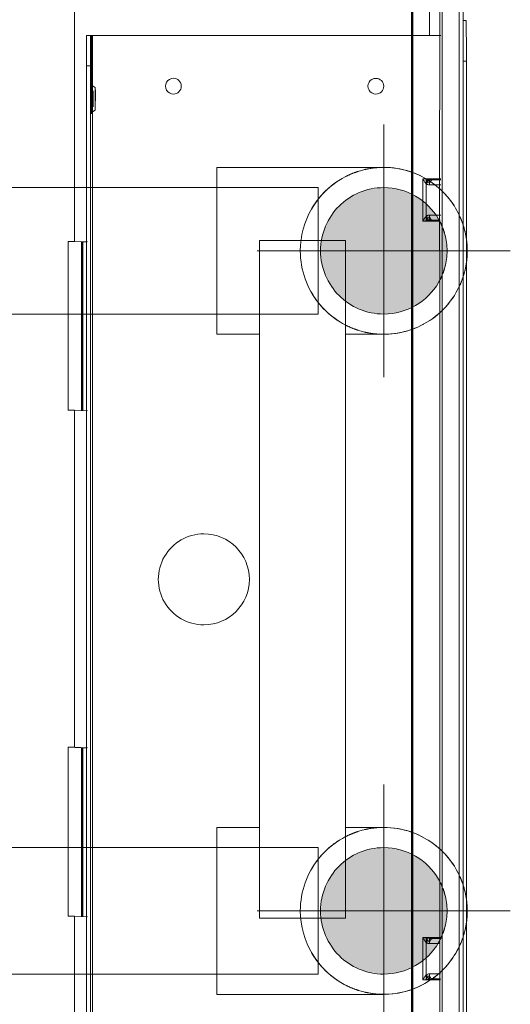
# Model space of a CAD drawing. Header units: millimetres. Extents: x -15837 to 20337, y 4737 to 43412.
# Tile 9 of 61: x 8594 to 8691, y 35952 to 36147. Entities that reach past the tile are written whole.
import ezdxf

# ---------------------------------------------------------------- set-up
doc = ezdxf.new("R2010")
doc.units = ezdxf.units.MM
for name, pattern in [('ADSK_Осевая', [700, 500, -100, 0, -100]), ('ADSK_Скрыто', [300, 150, -150]), ('ADSK_Штриховая_ш3 п1_5', [225, 150, -75])]:
    doc.linetypes.add(name, pattern=pattern)
for name, color, linetype, lineweight in [('A-DETL-____-HDLN', 90, 'ADSK_Скрыто', 9), ('A-DETL-____-MBND', 5, 'ADSK_Штриховая_ш3 п1_5', 20), ('A-WALL-____-MCUT', 113, 'Continuous', 50), ('A-WALL-____-OTLN', 113, 'Continuous', 20), ('G-XREF-____-OTLN', 8, 'Continuous', 9), ('P-PIPE-____-CNTR', 3, 'ADSK_Осевая', 20), ('P-PIPE-____-OTLN', 3, 'Continuous', 20)]:
    doc.layers.add(name, color=color, linetype=linetype, lineweight=lineweight)

# ---------------------------------------------------------------- blocks, each defined once
blk = doc.blocks.new('Прямая форма - 83 new-611963-В_Этаж 03_Водопровод')
at = {"layer": 'A-WALL-____-MCUT', "color": 9}
blk.add_line((1900, 0), (300, 0), dxfattribs=at)
blk = doc.blocks.new('Прямая форма - SW - 008-611964-В_Этаж 03_Водопровод')
blk.add_blockref('Прямая форма - 83 new-611963-В_Этаж 03_Водопровод', (0, 0))
blk = doc.blocks.new('83 new_ifc_RVT-1-В_Этаж 03_Водопровод')
at = {"layer": 'A-WALL-____-OTLN', "color": 253, "lineweight": 20, "rotation": 90}
blk.add_blockref('Прямая форма - SW - 008-611964-В_Этаж 03_Водопровод', (20910.28, 35475.83), dxfattribs=at)
blk = doc.blocks.new('City Class FR - City Class F_iam-1558930-В_Этаж 03_Водопровод')
at = {"layer": 'A-DETL-____-HDLN'}
for p, q in [((-87.43, 33.32), (-78.48, 33.34)), ((41.86, 33.11), (53.21, 33.13)), ((53.21, 33.13), (41.86, 33.11)), ((43.06, 33.6), (52.01, 33.62)), ((52.79, 33.26), (52.8, 29.77)), ((52.99, 33.26), (52.99, 31.8)), ((52.99, 33.26), (52.99, 31.8)), ((52.99, 31.8), (52.99, 33.26)), ((-90.01, 31.95), (-90.01, 30.78)), ((-89.01, 31.49), (-89.01, 32.95)), ((-89.01, 32.95), (-89.01, 31.49)), ((-88.81, 32.95), (-88.8, 29.47)), ((-88.63, 32.82), (-77.28, 32.85)), ((-77.28, 32.85), (-88.63, 32.82)), ((53.99, 31.09), (53.99, 32.61)), ((-88.8, 29.47), (-92.62, 29.46)), ((-89.84, 30.17), (-91.92, 30.16)), ((-90.01, 30.78), (-88.81, 30.78)), ((-89.88, 30.27), (-89.14, 30.27)), ((-89.84, 30.13), (-88.8, 30.13)), ((-89.14, 30.27), (-89.62, 30.64)), ((52.79, 31.09), (53.99, 31.09)), ((53.83, 30.44), (52.8, 30.44)), ((52.8, 29.77), (57.21, 29.78)), ((53.61, 30.95), (53.13, 30.58)), ((53.13, 30.58), (53.87, 30.58)), ((56.58, 30.49), (53.83, 30.48)), ((-84.97, 14.22), (-73.15, 14.25)), ((-84.96, 9.61), (-84.97, 14.22)), ((37.81, 14.49), (49.03, 14.51)), ((49.03, 14.51), (49.04, 9.82))]:
    blk.add_line(p, q, dxfattribs=at)
for start_param, end_param in [(3.150557, 3.490411), (2.792279, 3.138605), (5.933871, 6.274221), (0.002988, 0.348818)]:
    blk.add_ellipse((-112.86, -35.69), major_axis=(1.55, 0), ratio=0.005175, start_param=start_param, end_param=end_param, dxfattribs=at)
for points in [[(-90.01, 30.78), (-89.87, 30.78), (-89.61, 30.82), (-89.28, 30.98), (-89.06, 31.21), (-89.01, 31.4), (-89.01, 31.49)], [(-88.98, 30.88), (-88.99, 30.98), (-89, 31.19), (-89.01, 31.39), (-89.01, 31.49)], [(52.97, 31.19), (52.96, 31.08), (52.93, 30.87), (52.89, 30.51), (52.84, 30.14), (52.81, 29.9), (52.8, 29.77)], [(52.99, 31.8), (52.99, 31.7), (52.99, 31.49), (52.98, 31.29), (52.97, 31.19)], [(52.99, 31.8), (52.99, 31.71), (53.05, 31.52), (53.27, 31.29), (53.6, 31.13), (53.86, 31.09), (53.99, 31.09)], [(-90.01, 30.78), (-90.01, 30.68), (-89.98, 30.47), (-89.89, 30.26), (-89.84, 30.17)], [(-89.84, 30.17), (-89.77, 30.12), (-89.63, 30.01), (-89.37, 29.83), (-89.09, 29.65), (-88.9, 29.53), (-88.8, 29.47)], [(-89.14, 30.27), (-89.09, 30.25), (-88.97, 30.21), (-88.86, 30.16), (-88.8, 30.13)], [(-88.8, 29.47), (-88.82, 29.59), (-88.85, 29.84), (-88.9, 30.2), (-88.94, 30.56), (-88.97, 30.78), (-88.98, 30.88)], [(52.8, 30.44), (52.85, 30.46), (52.97, 30.52), (53.08, 30.56), (53.13, 30.58)], [(52.8, 29.77), (52.89, 29.84), (53.08, 29.96), (53.36, 30.14), (53.62, 30.32), (53.77, 30.43), (53.83, 30.48)], [(53.83, 30.48), (53.88, 30.58), (53.97, 30.78), (53.99, 30.99), (53.99, 31.09)]]:
    blk.add_open_spline(points, degree=3, dxfattribs=at)
blk.add_open_spline([(-88.98, 30.88), (-88.98, 30.82), (-89.01, 30.71), (-89.09, 30.57), (-89.21, 30.46), (-89.37, 30.36), (-89.56, 30.25), (-89.72, 30.19), (-89.84, 30.17)], degree=3, knots=[0, 0, 0, 0, 0.166667, 0.333333, 0.5, 0.625, 0.75, 1, 1, 1, 1], dxfattribs=at)
at = {"layer": 'G-XREF-____-OTLN'}
for p, q in [((174.35, 38.06), (-210.65, 37.22)), ((174.35, 37.26), (-210.65, 36.42)), ((-128.52, 37.44), (-128.49, 37.97)), ((-120.49, 38.03), (84.51, 38.48)), ((-120.49, 38.03), (-120.49, 37.42)), ((-214.63, 33.05), (-87.48, 33.32)), ((-78.43, 33.34), (43.01, 33.6)), ((-77.23, 32.85), (41.81, 33.11)), ((41.81, 33.11), (-77.23, 32.85)), ((52.06, 33.62), (178.36, 33.9)), ((178.37, 33.4), (53.25, 33.13)), ((53.25, 33.13), (178.37, 33.4)), ((53.99, 32.64), (53.99, 33.26)), ((59.99, 33.28), (59.99, 31.11)), ((60.99, 31.82), (60.99, 33.28)), ((60.99, 31.82), (60.99, 33.28)), ((61.2, 29.79), (61.19, 33.28)), ((-214.63, 32.55), (-88.68, 32.82)), ((-88.68, 32.82), (-214.63, 32.55)), ((-125.51, 32.96), (-125.36, -35.87)), ((-97.2, 29.45), (-97.21, 33.04)), ((-97.01, 33.05), (-97.01, 31.47)), ((-97.01, 33.05), (-97.01, 31.48)), ((-97.01, 31.48), (-97.01, 33.05)), ((-96.01, 33.05), (-96.01, 30.77)), ((-90.01, 33.07), (-90.01, 31.98)), ((-175.47, 30.59), (-125.51, 30.7)), ((-97.21, 30.76), (-96.01, 30.77)), ((-97.2, 30.11), (-96.17, 30.12)), ((-92.67, 29.46), (-97.2, 29.45)), ((-96.39, 30.62), (-96.87, 30.26)), ((-96.87, 30.26), (-96.13, 30.26)), ((-91.97, 30.16), (-96.17, 30.16)), ((60.16, 30.49), (56.63, 30.49)), ((57.26, 29.78), (61.2, 29.79)), ((59.99, 31.11), (61.19, 31.11)), ((60.12, 30.6), (60.86, 30.6)), ((61.2, 30.46), (60.16, 30.46)), ((60.86, 30.6), (60.38, 30.96)), ((-73.1, 14.25), (37.76, 14.49)), ((49.04, 9.77), (49.07, -2.49)), ((-84.93, -2.78), (-84.96, 9.56)), ((49.07, -2.49), (-84.93, -2.78)), ((-125.37, -36.24), (-125.36, -36.07)), ((-125.37, -36.24), (-125.37, -37.04)), ((-125.37, -36.24), (-125.37, -37.04)), ((-125.36, -35.87), (89.64, -35.4)), ((-125.36, -36.07), (-109.87, -36.03)), ((83.63, -35.82), (-119.37, -36.26)), ((-119.37, -37.06), (-119.37, -36.26)), ((83.63, -36.62), (-119.37, -37.06)), ((-115.11, -35.29), (-115.42, -35.84)), ((-110.3, -35.83), (-110.62, -35.28)), ((-84.56, -36.77), (-84.68, -39.36)), ((-84.56, -36.98), (-84.56, -37.97)), ((-51.16, -36.7), (-51.28, -39.29)), ((15.44, -36.56), (15.32, -39.15)), ((15.44, -37.76), (15.44, -36.76)), ((48.72, -39.07), (48.84, -36.49)), ((-84.56, -37.97), (-84.67, -40.56)), ((-51.21, -37.81), (-84.61, -37.88)), ((-51.2, -37.64), (-84.6, -37.71)), ((-84.56, -37.97), (-51.21, -37.9)), ((15.44, -37.76), (15.33, -40.35)), ((48.79, -37.59), (15.39, -37.66)), ((48.8, -37.42), (15.4, -37.49)), ((48.79, -37.69), (15.44, -37.76)), ((48.72, -39.07), (157.91, -38.84)), ((-84.68, -39.36), (-193.86, -39.6)), ((-84.68, -39.36), (-84.67, -40.56)), ((-84.67, -40.56), (-51.27, -40.49)), ((-51.28, -39.29), (15.32, -39.15)), ((-51.27, -40.49), (-51.28, -39.29)), ((15.32, -39.15), (15.33, -40.35)), ((15.33, -40.35), (48.73, -40.27)), ((48.73, -40.27), (48.72, -39.07))]:
    blk.add_line(p, q, dxfattribs=at)
at = {"layer": 'G-XREF-____-OTLN', "flags": 128}
for points in [[(-115.42, -35.84), (-115.79, -36.09), (-115.81, -36.09)], [(-110.3, -35.83), (-109.93, -36.08), (-109.91, -36.08)]]:
    blk.add_lwpolyline(points, dxfattribs=at)
at = {"layer": 'G-XREF-____-OTLN'}
for centre, major_axis, ratio, start_param, end_param in [((-120.49, 37.99), (8, 0.02), 0.005175, 1.570548, 3.141345), ((-96.01, 31.48), (1, 0.002), 0.710757, 3.141593, 4.712036), ((59.99, 31.82), (1, 0.002), 0.710757, 4.712036, 6.282833), ((-115.48, 20.15), (-1.55, 0.07), 0.999987, 3.189473, 6.331065), ((-115.48, 20.15), (-1.55, 0.07), 0.999987, 0.04788, 3.189473), ((-17.91, -13.63), (-8.99, 0.41), 0.999987, 3.189473, 6.331065), ((-17.91, -13.63), (-8.99, 0.41), 0.999987, 0.04788, 3.189473), ((-115.4, -19.85), (-1.55, 0.07), 0.999987, 3.189473, 6.331065), ((-115.4, -19.85), (-1.55, 0.07), 0.999987, 0.04788, 3.189473), ((-119.37, -36.23), (6, 0.01), 0.005175, 3.141593, 4.712141), ((-125.36, -35.87), (0, 0.2), 0.000248, 3.932166, 4.717564), ((-112.86, -36.09), (2.99, 0.01), 0.005175, 1.570548, 3.141345), ((-112.86, -36.09), (2.99, 0.01), 0.005175, 3.141345, 4.712141), ((-112.86, -35.84), (2.56, 0.01), 0.005175, 1.570548, 3.138605), ((-112.86, -35.84), (2.56, 0.01), 0.005175, 3.141345, 4.712141), ((-112.86, -35.29), (2.24, 0), 0.005175, 0.002988, 3.138605), ((-112.86, -35.29), (2.24, 0), 0.005175, 3.150557, 6.274221), ((-112.86, -35.69), (1.55, 0), 0.005175, 3.150557, 6.274221), ((-112.86, -35.69), (1.55, 0), 0.005175, 0.002988, 3.138605), ((-112.86, -35.84), (2.56, 0.01), 0.005175, 0.002988, 1.570548), ((-112.86, -35.84), (2.56, 0.01), 0.005175, 4.712141, 6.282937), ((-112.86, -36.09), (2.99, 0.01), 0.005175, 4.712141, 7.853734), ((-119.37, -37.03), (6, 0.01), 0.005175, 3.141593, 4.712141)]:
    blk.add_ellipse(centre, major_axis=major_axis, ratio=ratio, start_param=start_param, end_param=end_param, dxfattribs=at)
for points in [[(-97.01, 31.48), (-97.01, 31.38), (-97.01, 31.17), (-97.02, 30.96), (-97.03, 30.86)], [(61.02, 31.2), (61.01, 31.3), (61, 31.51), (60.99, 31.72), (60.99, 31.82)], [(61.2, 29.79), (61.18, 29.91), (61.15, 30.16), (61.1, 30.53), (61.06, 30.88), (61.03, 31.1), (61.02, 31.2)], [(-97.03, 30.86), (-97.04, 30.76), (-97.07, 30.54), (-97.11, 30.19), (-97.16, 29.82), (-97.19, 29.57), (-97.2, 29.45)], [(-97.2, 30.11), (-97.15, 30.14), (-97.03, 30.19), (-96.92, 30.24), (-96.87, 30.26)], [(-96.17, 30.16), (-96.23, 30.1), (-96.38, 29.99), (-96.64, 29.82), (-96.92, 29.63), (-97.11, 29.51), (-97.2, 29.45)], [(-96.01, 30.77), (-96.01, 30.66), (-96.03, 30.45), (-96.12, 30.25), (-96.17, 30.16)], [(59.99, 31.11), (59.99, 31), (60.02, 30.79), (60.11, 30.59), (60.16, 30.49)], [(60.16, 30.49), (60.23, 30.44), (60.37, 30.33), (60.63, 30.16), (60.91, 29.98), (61.1, 29.85), (61.2, 29.79)], [(60.86, 30.6), (60.91, 30.58), (61.03, 30.53), (61.14, 30.48), (61.2, 30.46)]]:
    blk.add_open_spline(points, degree=3, dxfattribs=at)
for points, knots in [([(61.02, 31.2), (61, 31.14), (60.93, 31.02), (60.73, 30.79), (60.46, 30.6), (60.24, 30.52), (60.16, 30.49)], [0, 0, 0, 0, 0.2, 0.4, 0.8, 1, 1, 1, 1]), ([(-96.17, 30.16), (-96.24, 30.17), (-96.36, 30.21), (-96.54, 30.31), (-96.71, 30.42), (-96.85, 30.55), (-96.97, 30.7), (-97.03, 30.79), (-97.03, 30.86)], [0, 0, 0, 0, 0.166667, 0.333333, 0.5, 0.666667, 0.8125, 1, 1, 1, 1])]:
    blk.add_open_spline(points, degree=3, knots=knots, dxfattribs=at)
blk = doc.blocks.new('City Class FR - City Class 25 FR-1559149-В_Этаж 03_Водопровод')
blk.add_blockref('City Class FR - City Class F_iam-1558930-В_Этаж 03_Водопровод', (0, 0))
blk = doc.blocks.new('ADSK_Полипропилен_Отвод - Универсальный-V88-В_Этаж 03_Водопровод')
at = {"layer": 'A-DETL-____-HDLN', "color": 210}
for p, q in [((20904.64, 36117.82), (20871.64, 36117.82)), ((20871.64, 36117.82), (20871.64, 36101.32)), ((20919.19, 36109.09), (20919.49, 36108.51)), ((20920.24, 36106.68), (20920.3, 36106.51)), ((20920.4, 36106.2), (20920.44, 36106.05)), ((20871.64, 36101.32), (20871.64, 36084.82)), ((20919.35, 36093.86), (20919.04, 36093.27)), ((20919.5, 36094.15), (20919.35, 36093.86)), ((20919.64, 36094.45), (20919.6, 36094.36)), ((20871.64, 36084.82), (20880.02, 36084.82)), ((20897.12, 36084.82), (20904.64, 36084.82))]:
    blk.add_line(p, q, dxfattribs=at)
at = {"layer": 'A-DETL-____-HDLN', "color": 210, "flags": 128}
for points in [[(20905.3, 36117.8), (20905.96, 36117.77), (20906.61, 36117.7), (20907.27, 36117.61), (20907.92, 36117.49), (20908.56, 36117.34), (20909.2, 36117.18), (20909.83, 36116.98), (20910.45, 36116.76), (20911.06, 36116.52), (20911.67, 36116.25), (20912.26, 36115.95)], [(20913.4, 36115.3), (20913.95, 36114.94), (20914.49, 36114.55), (20915.01, 36114.15), (20915.52, 36113.72)], [(20916.92, 36112.33), (20917.35, 36111.83), (20917.76, 36111.31), (20918.15, 36110.78), (20918.52, 36110.23)], [(20919.6, 36108.27), (20919.76, 36107.91), (20920.02, 36107.3), (20920.24, 36106.68)], [(20920.44, 36106.05), (20920.62, 36105.41), (20920.77, 36104.77), (20920.9, 36104.12), (20920.91, 36104.05)], [(20920.95, 36098.87), (20920.84, 36098.21), (20920.71, 36097.57), (20920.54, 36096.93), (20920.35, 36096.3)], [(20920.3, 36096.13), (20920.14, 36095.67), (20919.9, 36095.06), (20919.64, 36094.45)], [(20918.36, 36092.15), (20917.98, 36091.61), (20917.58, 36091.08), (20917.16, 36090.57), (20916.72, 36090.08)], [(20915.78, 36089.15), (20915.29, 36088.71), (20914.77, 36088.3), (20914.25, 36087.9), (20913.7, 36087.53)], [(20912.57, 36086.85), (20911.99, 36086.54), (20911.39, 36086.26), (20910.78, 36086), (20910.16, 36085.77), (20909.54, 36085.56), (20908.9, 36085.38), (20908.26, 36085.22), (20907.62, 36085.09), (20906.97, 36084.98), (20906.31, 36084.9), (20905.65, 36084.85), (20904.99, 36084.82)]]:
    blk.add_lwpolyline(points, dxfattribs=at)
at = {"layer": 'A-DETL-____-HDLN', "color": 210}
for radius, start, end in [(16.5, 60, 180), (16.5, 24.8121, 56.5191), (12.5, 90, 270), (12.5, 30, 90), (12.5, 27.9723, 30), (12.5, 22.015, 27.1484), (16.5, 17.5322, 23.9092), (12.5, 15, 21.1911), (12.5, 345, 15), (16.5, 6.1168, 16.6293), (16.5, 180, 335.1879), (16.5, 356.5303, 0), (16.5, 343.3707, 353.8832), (12.5, 338.8089, 345), (12.5, 270, 330), (12.5, 330, 332.0277), (12.5, 332.8516, 337.985), (16.5, 336.0908, 342.4678)]:
    blk.add_arc((20904.64, 36101.32), radius, start, end, dxfattribs=at)
for points, knots in [([(20897.09, 36115.99), (20897.51, 36116.21), (20898.37, 36116.6), (20899.24, 36116.92), (20899.69, 36117.06)], [0.6542456, 0.6542456, 0.6542456, 0.6542456, 0.7142857, 0.7758694, 0.7758694, 0.7758694, 0.7758694]), ([(20900.81, 36117.37), (20901.03, 36117.42), (20902.3, 36117.69), (20903.57, 36117.82), (20904.64, 36117.82)], [0.8271005, 0.8271005, 0.8271005, 0.8271005, 0.8571429, 1, 1, 1, 1]), ([(20890.36, 36109.58), (20890.52, 36109.87), (20890.87, 36110.44), (20891.44, 36111.23), (20892.04, 36111.98), (20892.66, 36112.68), (20893.31, 36113.33), (20894.21, 36114.13), (20895.11, 36114.81), (20895.78, 36115.25), (20895.98, 36115.37)], [0.2857143, 0.2857143, 0.2857143, 0.2857143, 0.3214286, 0.3571429, 0.3928571, 0.4285714, 0.4642857, 0.5, 0.5714286, 0.6007777, 0.6007777, 0.6007777, 0.6007777]), ([(20895.98, 36087.27), (20895.78, 36087.39), (20895.35, 36087.67), (20894.68, 36088.15), (20893.98, 36088.71), (20893.31, 36089.31), (20892.66, 36089.95), (20892.04, 36090.65), (20891.44, 36091.4), (20890.87, 36092.2), (20890.52, 36092.76), (20890.36, 36093.05)], [0.3992223, 0.3992223, 0.3992223, 0.3992223, 0.4285714, 0.4642857, 0.5, 0.5357143, 0.5714286, 0.6071429, 0.6428571, 0.6785714, 0.7142857, 0.7142857, 0.7142857, 0.7142857]), ([(20899.69, 36085.58), (20899.24, 36085.72), (20898.37, 36086.03), (20897.51, 36086.43), (20897.09, 36086.64)], [0.2241306, 0.2241306, 0.2241306, 0.2241306, 0.2857143, 0.3457544, 0.3457544, 0.3457544, 0.3457544]), ([(20904.64, 36084.82), (20903.57, 36084.82), (20902.3, 36084.94), (20901.03, 36085.22), (20900.81, 36085.27)], [0, 0, 0, 0, 0.1428571, 0.1728995, 0.1728995, 0.1728995, 0.1728995])]:
    blk.add_open_spline(points, degree=3, knots=knots, dxfattribs=at)
at = {"layer": 'A-DETL-____-MBND', "color": 220, "flags": 128}
blk.add_lwpolyline([(20921, 36103.47), (20921.07, 36102.81), (20921.12, 36102.16), (20921.14, 36101.5), (20921.13, 36100.84), (20921.1, 36100.18), (20921.04, 36099.52), (20920.96, 36098.89)], dxfattribs=at)
at = {"layer": 'A-DETL-____-MBND', "color": 220}
for start, end in [(56.6919, 59.8028), (0, 4.7932)]:
    blk.add_arc((20904.64, 36101.32), 16.5, start, end, dxfattribs=at)
blk = doc.blocks.new('ADSK_Полипропилен_Отвод - Универсальный-V106-В_Этаж 03_Водопровод')
at = {"layer": 'A-DETL-____-HDLN', "color": 210}
for p, q in [((20904.64, 36117.82), (20871.64, 36117.82)), ((20871.64, 36117.82), (20871.64, 36101.32)), ((20871.64, 36101.32), (20871.64, 36084.82)), ((20871.64, 36084.82), (20880.02, 36084.82)), ((20897.12, 36084.82), (20904.64, 36084.82))]:
    blk.add_line(p, q, dxfattribs=at)
blk = doc.blocks.new('ADSK_Полипропилен_Отвод - Универсальный-V89-В_Этаж 03_Водопровод')
at = {"layer": 'A-DETL-____-HDLN', "color": 140}
for p, q in [((20880.02, 35987.33), (20871.64, 35987.33)), ((20871.64, 35987.33), (20871.64, 35970.83)), ((20904.64, 35987.33), (20897.12, 35987.33)), ((20919.19, 35978.61), (20919.49, 35978.02)), ((20920.24, 35976.19), (20920.3, 35976.02)), ((20920.4, 35975.71), (20920.44, 35975.56)), ((20871.64, 35970.83), (20871.64, 35954.33)), ((20919.35, 35963.37), (20919.04, 35962.79)), ((20919.5, 35963.67), (20919.35, 35963.37)), ((20919.64, 35963.96), (20919.6, 35963.87)), ((20913.82, 35957.12), (20913.7, 35957.04)), ((20914.1, 35957.32), (20913.96, 35957.22)), ((20871.64, 35954.33), (20904.64, 35954.33))]:
    blk.add_line(p, q, dxfattribs=at)
at = {"layer": 'A-DETL-____-HDLN', "color": 140, "flags": 128}
for points in [[(20905.3, 35987.32), (20905.96, 35987.28), (20906.61, 35987.21), (20907.27, 35987.12), (20907.92, 35987), (20908.56, 35986.86), (20909.2, 35986.69), (20909.83, 35986.49), (20910.45, 35986.27), (20911.06, 35986.03), (20911.67, 35985.76), (20912.26, 35985.47)], [(20913.4, 35984.81), (20913.95, 35984.45), (20914.49, 35984.06), (20915.01, 35983.66), (20915.52, 35983.24)], [(20916.92, 35981.84), (20917.35, 35981.34), (20917.76, 35980.83), (20918.15, 35980.29), (20918.52, 35979.75)], [(20919.6, 35977.79), (20919.76, 35977.42), (20920.02, 35976.81), (20920.24, 35976.19)], [(20920.44, 35975.56), (20920.62, 35974.93), (20920.77, 35974.28), (20920.9, 35973.63), (20920.91, 35973.56)], [(20920.95, 35968.38), (20920.84, 35967.73), (20920.71, 35967.08), (20920.54, 35966.44), (20920.35, 35965.81)], [(20920.3, 35965.64), (20920.14, 35965.18), (20919.9, 35964.57), (20919.64, 35963.96)], [(20918.36, 35961.66), (20917.98, 35961.12), (20917.58, 35960.59), (20917.16, 35960.09), (20916.72, 35959.59)], [(20915.78, 35958.66), (20915.29, 35958.23), (20914.77, 35957.81), (20914.25, 35957.42)], [(20912.57, 35956.36), (20911.99, 35956.06), (20911.39, 35955.78), (20910.78, 35955.52), (20910.16, 35955.28), (20909.54, 35955.08), (20908.9, 35954.89), (20908.26, 35954.73), (20907.62, 35954.6), (20906.97, 35954.5), (20906.31, 35954.42), (20905.65, 35954.36), (20904.99, 35954.33)]]:
    blk.add_lwpolyline(points, dxfattribs=at)
at = {"layer": 'A-DETL-____-HDLN', "color": 140}
for radius, start, end in [(16.5, 24.8121, 180), (12.5, 90, 270), (12.5, 30, 90), (12.5, 27.9723, 30), (12.5, 22.015, 27.1484), (16.5, 17.5322, 23.9092), (12.5, 15, 21.1911), (12.5, 345, 15), (16.5, 6.1168, 16.6293), (16.5, 180, 303.3308), (16.5, 356.5303, 0), (16.5, 343.3707, 353.8832), (12.5, 338.8089, 345), (12.5, 270, 330), (12.5, 330, 332.0277), (12.5, 332.8516, 337.985), (16.5, 336.0908, 342.4678), (16.5, 304.9932, 335.1879), (16.5, 303.8984, 304.3759)]:
    blk.add_arc((20904.64, 35970.83), radius, start, end, dxfattribs=at)
for points, knots in [([(20897.09, 35985.5), (20897.51, 35985.72), (20898.37, 35986.12), (20899.24, 35986.43), (20899.69, 35986.57)], [0.6542456, 0.6542456, 0.6542456, 0.6542456, 0.7142857, 0.7758694, 0.7758694, 0.7758694, 0.7758694]), ([(20900.81, 35986.88), (20901.03, 35986.93), (20902.3, 35987.21), (20903.57, 35987.33), (20904.64, 35987.33)], [0.8271005, 0.8271005, 0.8271005, 0.8271005, 0.8571429, 1, 1, 1, 1]), ([(20890.36, 35979.1), (20890.52, 35979.39), (20890.87, 35979.95), (20891.44, 35980.75), (20892.04, 35981.49), (20892.66, 35982.19), (20893.31, 35982.84), (20894.21, 35983.64), (20895.11, 35984.32), (20895.78, 35984.76), (20895.98, 35984.88)], [0.2857143, 0.2857143, 0.2857143, 0.2857143, 0.3214286, 0.3571429, 0.3928571, 0.4285714, 0.4642857, 0.5, 0.5714286, 0.6007777, 0.6007777, 0.6007777, 0.6007777]), ([(20895.98, 35956.78), (20895.78, 35956.9), (20895.35, 35957.19), (20894.68, 35957.67), (20893.98, 35958.22), (20893.31, 35958.82), (20892.66, 35959.47), (20892.04, 35960.17), (20891.44, 35960.91), (20890.87, 35961.71), (20890.52, 35962.27), (20890.36, 35962.57)], [0.3992223, 0.3992223, 0.3992223, 0.3992223, 0.4285714, 0.4642857, 0.5, 0.5357143, 0.5714286, 0.6071429, 0.6428571, 0.6785714, 0.7142857, 0.7142857, 0.7142857, 0.7142857]), ([(20899.69, 35955.09), (20899.24, 35955.23), (20898.37, 35955.55), (20897.51, 35955.94), (20897.09, 35956.16)], [0.2241306, 0.2241306, 0.2241306, 0.2241306, 0.2857143, 0.3457544, 0.3457544, 0.3457544, 0.3457544]), ([(20904.64, 35954.33), (20903.57, 35954.33), (20902.3, 35954.45), (20901.03, 35954.73), (20900.81, 35954.78)], [0, 0, 0, 0, 0.1428571, 0.1728995, 0.1728995, 0.1728995, 0.1728995])]:
    blk.add_open_spline(points, degree=3, knots=knots, dxfattribs=at)
at = {"layer": 'A-DETL-____-MBND', "color": 150, "flags": 128}
for points in [[(20921, 35972.98), (20921.07, 35972.33), (20921.12, 35971.67), (20921.14, 35971.01)], [(20921.13, 35970.35), (20921.1, 35969.69), (20921.04, 35969.03), (20920.96, 35968.41)]]:
    blk.add_lwpolyline(points, dxfattribs=at)
at = {"layer": 'A-DETL-____-MBND', "color": 150}
blk.add_arc((20904.64, 35970.83), 16.5, 0, 4.7932, dxfattribs=at)
blk = doc.blocks.new('ADSK_Полипропилен_Отвод - Универсальный-V107-В_Этаж 03_Водопровод')
at = {"layer": 'A-DETL-____-HDLN', "color": 140}
for p, q in [((20880.02, 35987.33), (20871.64, 35987.33)), ((20871.64, 35987.33), (20871.64, 35970.83)), ((20904.64, 35987.33), (20897.12, 35987.33)), ((20871.64, 35970.83), (20871.64, 35954.33)), ((20871.64, 35954.33), (20904.64, 35954.33))]:
    blk.add_line(p, q, dxfattribs=at)

msp = doc.modelspace()

# ---------------------------------------------------------------- hatches: boundary and pattern name
at = {"layer": 'P-PIPE-____-OTLN'}
for points in [[(8665.66, 36088.82), (8668.9, 36089.24), (8671.91, 36090.49), (8674.5, 36092.48), (8676.49, 36095.07), (8677.77, 36098.33), (8678.16, 36101.32), (8677.74, 36104.55), (8676.49, 36107.57), (8674.5, 36110.16), (8671.91, 36112.14), (8668.9, 36113.39), (8665.66, 36113.82), (8662.43, 36113.39), (8659.41, 36112.14), (8656.82, 36110.16), (8654.84, 36107.57), (8653.59, 36104.55), (8653.16, 36101.32), (8653.59, 36098.08), (8654.84, 36095.07), (8656.82, 36092.48), (8659.41, 36090.49), (8662.43, 36089.24)], [(8665.66, 35958.33), (8668.9, 35958.76), (8671.91, 35960), (8674.5, 35961.99), (8676.49, 35964.58), (8677.74, 35967.6), (8678.16, 35970.83), (8677.74, 35974.07), (8676.49, 35977.08), (8674.5, 35979.67), (8671.91, 35981.66), (8668.9, 35982.9), (8665.66, 35983.33), (8662.43, 35982.9), (8659.41, 35981.66), (8656.82, 35979.67), (8654.84, 35977.08), (8653.59, 35974.07), (8653.18, 35970.67), (8653.59, 35967.6), (8654.84, 35964.58), (8656.82, 35961.99), (8659.41, 35960), (8662.43, 35958.76)]]:
    msp.add_hatch(color=256, dxfattribs=at).paths.add_polyline_path(points)

# ---------------------------------------------------------------- linework, layer by layer
at = {"layer": 'A-DETL-____-HDLN', "color": 210}
for p, q in [((8652.66, 36113.82), (8362.57, 36113.82)), ((8652.66, 36113.82), (8571.24, 36113.82)), ((8652.66, 36088.82), (8652.66, 36113.82)), ((8652.66, 36088.82), (8652.66, 36113.82)), ((8538.52, 36088.82), (8641.04, 36088.82)), ((8571.24, 36088.82), (8641.04, 36088.82))]:
    msp.add_line(p, q, dxfattribs=at)
at = {"layer": 'A-DETL-____-HDLN', "color": 140}
for p, q in [((8641.04, 35983.33), (8553.76, 35983.33)), ((8641.04, 35983.33), (8571.17, 35983.33)), ((8652.66, 35958.33), (8652.66, 35983.33)), ((8652.66, 35958.33), (8652.66, 35983.33)), ((8515.62, 35958.33), (8652.66, 35958.33)), ((8571.17, 35958.33), (8652.66, 35958.33))]:
    msp.add_line(p, q, dxfattribs=at)
at = {"layer": 'P-PIPE-____-CNTR', "color": 220}
for p, q in [((8665.66, 36076.32), (8665.66, 36126.32)), ((8640.66, 36101.32), (8690.66, 36101.32))]:
    msp.add_line(p, q, dxfattribs=at)
at = {"layer": 'P-PIPE-____-CNTR', "color": 150}
for p, q in [((8665.66, 35945.83), (8665.66, 35995.83)), ((8640.66, 35970.83), (8690.66, 35970.83))]:
    msp.add_line(p, q, dxfattribs=at)
at = {"layer": 'P-PIPE-____-OTLN', "color": 220}
msp.add_line((8641.09, 36088.82), (8652.66, 36088.82), dxfattribs=at)
at = {"layer": 'P-PIPE-____-OTLN', "color": 150}
msp.add_line((8652.66, 35983.33), (8641.09, 35983.33), dxfattribs=at)

# ---------------------------------------------------------------- block references
at = {"lineweight": 9}
msp.add_blockref('83 new_ifc_RVT-1-В_Этаж 03_Водопровод', (-12238.98, 0), dxfattribs=at)
at = {"layer": 'A-DETL-____-HDLN', "rotation": 269.8755786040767}
msp.add_blockref('City Class FR - City Class 25 FR-1559149-В_Этаж 03_Водопровод', (8643.69, 36018.43), dxfattribs=at)
at = {"layer": 'A-DETL-____-HDLN', "color": 210}
for name in ['ADSK_Полипропилен_Отвод - Универсальный-V106-В_Этаж 03_Водопровод', 'ADSK_Полипропилен_Отвод - Универсальный-V88-В_Этаж 03_Водопровод']:
    msp.add_blockref(name, (-12238.98, 0), dxfattribs=at)
at = {"layer": 'A-DETL-____-HDLN', "color": 140}
for name in ['ADSK_Полипропилен_Отвод - Универсальный-V107-В_Этаж 03_Водопровод', 'ADSK_Полипропилен_Отвод - Универсальный-V89-В_Этаж 03_Водопровод']:
    msp.add_blockref(name, (-12238.98, 0), dxfattribs=at)

doc.saveas('drawing.dxf')
